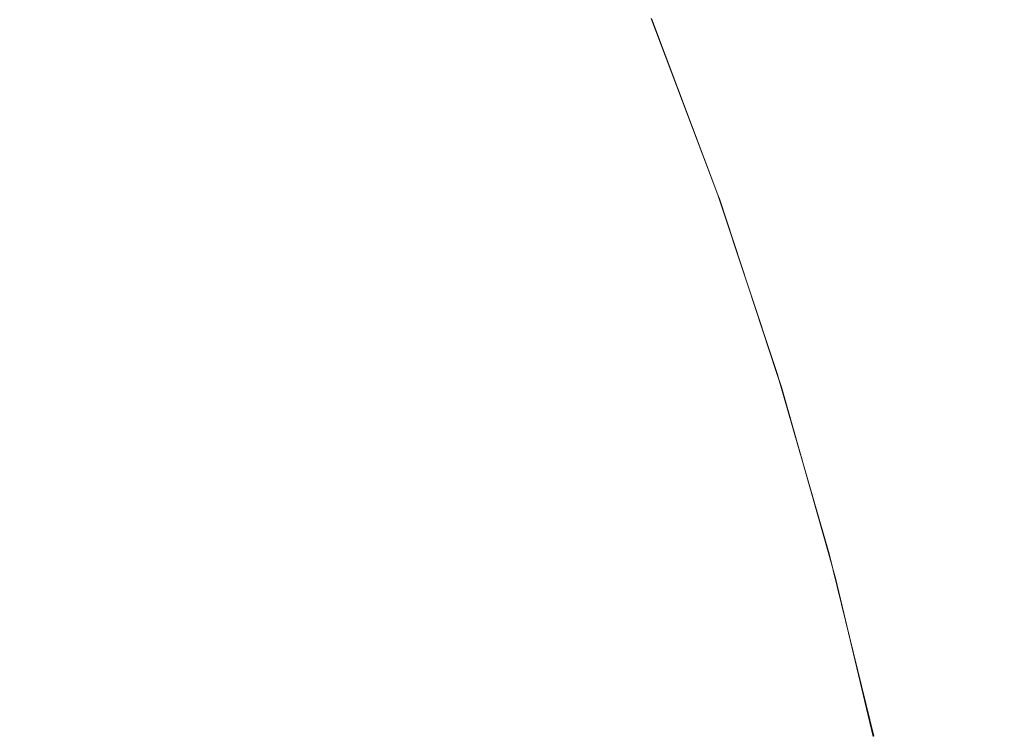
# Model space of a CAD drawing. Header units: centimetres. Extents: x -25.8 to 27.5, y 33.3 to 35.1.
# Tile 182 of 256: x -7.9136 to -7.8926, y 35.062 to 35.0773. Entities that reach past the tile are written whole.
import ezdxf

# ---------------------------------------------------------------- set-up
doc = ezdxf.new("R2010")
doc.units = ezdxf.units.CM
doc.header["$LTSCALE"] = 2.54
doc.layers.add('Lucido design-1', color=7, linetype='Continuous')

# ---------------------------------------------------------------- blocks, each defined once
blk = doc.blocks.new('Gruppo-6-1')
at = {"color": 7, "linetype": 'Continuous', "lineweight": 9}
for points, invisible_edges in [([(-7.911249, 35.08131, 329.845798), (-7.909574, 35.077805, 329.845798), (-7.911154, 35.077091, 329.842072), (-7.912797, 35.080529, 329.842072)], 15), ([(-7.911249, 35.08131, 305.879035), (-7.909574, 35.077805, 305.879035), (-7.911154, 35.077091, 305.875309), (-7.912797, 35.080529, 305.875309)], 15), ([(-7.901924, 35.081263, 305.914999), (-7.900259, 35.077362, 305.914999), (-7.900506, 35.077263, 305.910866), (-7.902166, 35.081153, 305.910866)], 15), ([(-7.902564, 35.080974, 329.873515), (-7.900911, 35.0771, 329.873515), (-7.901474, 35.076874, 329.869425), (-7.903116, 35.080724, 329.869425)], 15), ([(-7.902564, 35.080974, 305.906752), (-7.900911, 35.0771, 305.906752), (-7.901474, 35.076874, 305.902662), (-7.903116, 35.080724, 305.902662)], 15), ([(-7.902166, 35.081153, 329.877629), (-7.900506, 35.077263, 329.877629), (-7.900911, 35.0771, 329.873515), (-7.902564, 35.080974, 329.873515)], 15), ([(-7.902166, 35.081153, 305.910866), (-7.900506, 35.077263, 305.910866), (-7.900911, 35.0771, 305.906752), (-7.902564, 35.080974, 305.906752)], 15), ([(-7.903116, 35.080724, 329.869425), (-7.901474, 35.076874, 329.869425), (-7.902191, 35.076586, 329.865368), (-7.903821, 35.080405, 329.865368)], 15), ([(-7.903116, 35.080724, 305.902662), (-7.901474, 35.076874, 305.902662), (-7.902191, 35.076586, 305.898605), (-7.903821, 35.080405, 305.898605)], 15), ([(-7.912797, 35.080529, 329.842072), (-7.911154, 35.077091, 329.842072), (-7.91287, 35.076315, 329.838425), (-7.914479, 35.079681, 329.838425)], 15), ([(-7.912797, 35.080529, 305.875309), (-7.911154, 35.077091, 305.875309), (-7.91287, 35.076315, 305.871662), (-7.914479, 35.079681, 305.871662)], 15), ([(-7.903821, 35.080405, 329.865368), (-7.902191, 35.076586, 329.865368), (-7.903063, 35.076236, 329.86135), (-7.904677, 35.080018, 329.86135)], 15), ([(-7.903821, 35.080405, 305.898605), (-7.902191, 35.076586, 305.898605), (-7.903063, 35.076236, 305.894587), (-7.904677, 35.080018, 305.894587)], 15), ([(-7.904677, 35.080018, 329.86135), (-7.903063, 35.076236, 329.86135), (-7.904087, 35.075824, 329.857377), (-7.905683, 35.079564, 329.857377)], 15), ([(-7.904677, 35.080018, 305.894587), (-7.903063, 35.076236, 305.894587), (-7.904087, 35.075824, 305.890614), (-7.905683, 35.079564, 305.890614)], 15), ([(-7.914479, 35.079681, 329.838425), (-7.91287, 35.076315, 329.838425), (-7.91472, 35.075479, 329.83486), (-7.916291, 35.078767, 329.83486)], 15), ([(-7.914479, 35.079681, 305.871662), (-7.91287, 35.076315, 305.871662), (-7.91472, 35.075479, 305.868097), (-7.916291, 35.078767, 305.868097)], 15), ([(-7.905683, 35.079564, 329.857377), (-7.904087, 35.075824, 329.857377), (-7.905261, 35.075352, 329.853456), (-7.906836, 35.079043, 329.853456)], 15), ([(-7.905683, 35.079564, 305.890614), (-7.904087, 35.075824, 305.890614), (-7.905261, 35.075352, 305.886693), (-7.906836, 35.079043, 305.886693)], 15), ([(-7.906836, 35.079043, 329.853456), (-7.905261, 35.075352, 329.853456), (-7.906583, 35.074821, 329.849594), (-7.908134, 35.078456, 329.849594)], 15), ([(-7.906836, 35.079043, 305.886693), (-7.905261, 35.075352, 305.886693), (-7.906583, 35.074821, 305.882831), (-7.908134, 35.078456, 305.882831)], 15), ([(-7.908134, 35.078456, 329.849594), (-7.906583, 35.074821, 329.849594), (-7.908049, 35.074232, 329.845798), (-7.909574, 35.077805, 329.845798)], 15), ([(-7.908134, 35.078456, 305.882831), (-7.906583, 35.074821, 305.882831), (-7.908049, 35.074232, 305.879035), (-7.909574, 35.077805, 305.879035)], 15), ([(-7.909574, 35.077805, 329.845798), (-7.908049, 35.074232, 329.845798), (-7.909658, 35.073585, 329.842072), (-7.911154, 35.077091, 329.842072)], 15), ([(-7.909574, 35.077805, 305.879035), (-7.908049, 35.074232, 305.879035), (-7.909658, 35.073585, 305.875309), (-7.911154, 35.077091, 305.875309)], 15), ([(-25.69296, 35.077458, 330.578886), (-25.69296, 35.074309, 330.580076), (27.40704, 35.074309, 330.580076), (27.40704, 35.077458, 330.578886)], 10), ([(-25.69296, 35.077458, 306.612123), (-25.69296, 35.074309, 306.613313), (27.40704, 35.074309, 306.613313), (27.40704, 35.077458, 306.612123)], 10), ([(-7.900506, 35.077263, 329.877629), (-7.899013, 35.073306, 329.877629), (-7.899425, 35.07316, 329.873515), (-7.900911, 35.0771, 329.873515)], 15), ([(-7.900506, 35.077263, 305.910866), (-7.899013, 35.073306, 305.910866), (-7.899425, 35.07316, 305.906752), (-7.900911, 35.0771, 305.906752)], 15), ([(-7.900259, 35.077362, 329.881762), (-7.898762, 35.073394, 329.881762), (-7.899013, 35.073306, 329.877629), (-7.900506, 35.077263, 329.877629)], 15), ([(-7.900259, 35.077362, 305.914999), (-7.898762, 35.073394, 305.914999), (-7.899013, 35.073306, 305.910866), (-7.900506, 35.077263, 305.910866)], 15), ([(-7.898762, 35.073394, 329.881762), (-7.900259, 35.077362, 329.881762), (-7.90013, 35.077288, 329.886121), (-7.898706, 35.073515, 329.886121)], 11), ([(-7.898762, 35.073394, 305.914999), (-7.900259, 35.077362, 305.914999), (-7.90013, 35.077288, 305.919358), (-7.898706, 35.073515, 305.919358)], 11), ([(-7.90013, 35.077288, 329.886121), (-7.900127, 35.077289, 330.086121), (-7.898704, 35.073515, 330.086121), (-7.898706, 35.073515, 329.886121)], 5), ([(-7.90013, 35.077288, 305.919358), (-7.900127, 35.077289, 306.119358), (-7.898704, 35.073515, 306.119358), (-7.898706, 35.073515, 305.919358)], 5), ([(-7.900127, 35.077289, 330.086121), (-7.900031, 35.077289, 330.09067), (-7.898609, 35.073515, 330.090609), (-7.898704, 35.073515, 330.086121)], 7), ([(-7.900127, 35.077289, 306.119358), (-7.900025, 35.077289, 306.124033), (-7.898603, 35.073515, 306.123971), (-7.898704, 35.073515, 306.119358)], 7), ([(-7.900031, 35.077289, 330.09067), (-7.899741, 35.077289, 330.09521), (-7.898323, 35.073515, 330.095089), (-7.898609, 35.073515, 330.090609)], 15), ([(-7.900025, 35.077289, 306.124033), (-7.89972, 35.077289, 306.128699), (-7.898301, 35.073515, 306.128575), (-7.898603, 35.073515, 306.123971)], 15), ([(-7.899741, 35.077289, 330.09521), (-7.899259, 35.077289, 330.099734), (-7.897847, 35.073515, 330.099553), (-7.898323, 35.073515, 330.095089)], 15), ([(-7.89972, 35.077289, 306.128699), (-7.899211, 35.077289, 306.133347), (-7.897799, 35.073515, 306.133161), (-7.898301, 35.073515, 306.128575)], 15), ([(-7.899259, 35.077289, 330.099734), (-7.898586, 35.077289, 330.104233), (-7.897183, 35.073515, 330.103992), (-7.897847, 35.073515, 330.099553)], 15), ([(-7.899211, 35.077289, 306.133347), (-7.898499, 35.077289, 306.137968), (-7.897097, 35.073515, 306.137721), (-7.897799, 35.073515, 306.133161)], 15), ([(-7.898586, 35.077289, 330.104233), (-7.897722, 35.077289, 330.108699), (-7.89633, 35.073515, 330.108399), (-7.897183, 35.073515, 330.103992)], 15), ([(-7.898499, 35.077289, 306.137968), (-7.897587, 35.077289, 306.142554), (-7.896197, 35.073515, 306.142246), (-7.897097, 35.073515, 306.137721)], 15), ([(-7.897722, 35.077289, 330.108699), (-7.896669, 35.077289, 330.113125), (-7.895292, 35.073515, 330.112767), (-7.89633, 35.073515, 330.108399)], 15), ([(-7.897587, 35.077289, 306.142554), (-7.896476, 35.077289, 306.147095), (-7.895101, 35.073515, 306.146727), (-7.896197, 35.073515, 306.142246)], 15), ([(-7.896669, 35.077289, 330.113125), (-7.89543, 35.077289, 330.117503), (-7.894069, 35.073515, 330.117086), (-7.895292, 35.073515, 330.112767)], 15), ([(-7.896476, 35.077289, 306.147095), (-7.895167, 35.077289, 306.151584), (-7.89381, 35.073515, 306.151156), (-7.895101, 35.073515, 306.146727)], 15), ([(-7.89543, 35.077289, 330.117503), (-7.894006, 35.077289, 330.121823), (-7.892663, 35.073515, 330.121349), (-7.894069, 35.073515, 330.117086)], 15), ([(-7.895167, 35.077289, 306.151584), (-7.893664, 35.077289, 306.156012), (-7.892327, 35.073515, 306.155525), (-7.89381, 35.073515, 306.151156)], 15), ([(-7.894006, 35.077289, 330.121823), (-7.892399, 35.077289, 330.12608), (-7.891079, 35.073515, 330.125549), (-7.892663, 35.073515, 330.121349)], 15), ([(-7.893664, 35.077289, 306.156012), (-7.89197, 35.077289, 306.16037), (-7.890655, 35.073515, 306.159825), (-7.892327, 35.073515, 306.155525)], 15), ([(-7.911154, 35.077091, 329.842072), (-7.909658, 35.073585, 329.842072), (-7.911406, 35.072883, 329.838425), (-7.91287, 35.076315, 329.838425)], 15), ([(-7.911154, 35.077091, 305.875309), (-7.909658, 35.073585, 305.875309), (-7.911406, 35.072883, 305.871662), (-7.91287, 35.076315, 305.871662)], 15), ([(-7.900911, 35.0771, 329.873515), (-7.899425, 35.07316, 329.873515), (-7.899996, 35.072958, 329.869425), (-7.901474, 35.076874, 329.869425)], 15), ([(-7.900911, 35.0771, 305.906752), (-7.899425, 35.07316, 305.906752), (-7.899996, 35.072958, 305.902662), (-7.901474, 35.076874, 305.902662)], 15), ([(-7.901474, 35.076874, 329.869425), (-7.899996, 35.072958, 329.869425), (-7.900725, 35.072701, 329.865368), (-7.902191, 35.076586, 329.865368)], 15), ([(-7.901474, 35.076874, 305.902662), (-7.899996, 35.072958, 305.902662), (-7.900725, 35.072701, 305.898605), (-7.902191, 35.076586, 305.898605)], 15), ([(-7.902191, 35.076586, 329.865368), (-7.900725, 35.072701, 329.865368), (-7.901611, 35.072388, 329.86135), (-7.903063, 35.076236, 329.86135)], 15), ([(-7.902191, 35.076586, 305.898605), (-7.900725, 35.072701, 305.898605), (-7.901611, 35.072388, 305.894587), (-7.903063, 35.076236, 305.894587)], 15), ([(-7.91287, 35.076315, 329.838425), (-7.911406, 35.072883, 329.838425), (-7.913289, 35.072126, 329.83486), (-7.91472, 35.075479, 329.83486)], 15), ([(-7.91287, 35.076315, 305.871662), (-7.911406, 35.072883, 305.871662), (-7.913289, 35.072126, 305.868097), (-7.91472, 35.075479, 305.868097)], 15), ([(-7.903063, 35.076236, 329.86135), (-7.901611, 35.072388, 329.86135), (-7.902651, 35.07202, 329.857377), (-7.904087, 35.075824, 329.857377)], 15), ([(-7.903063, 35.076236, 305.894587), (-7.901611, 35.072388, 305.894587), (-7.902651, 35.07202, 305.890614), (-7.904087, 35.075824, 305.890614)], 15), ([(-7.904087, 35.075824, 329.857377), (-7.902651, 35.07202, 329.857377), (-7.903844, 35.071599, 329.853456), (-7.905261, 35.075352, 329.853456)], 15), ([(-7.904087, 35.075824, 305.890614), (-7.902651, 35.07202, 305.890614), (-7.903844, 35.071599, 305.886693), (-7.905261, 35.075352, 305.886693)], 15), ([(-7.91472, 35.075479, 329.83486), (-7.913289, 35.072126, 329.83486), (-7.915305, 35.071316, 329.831386), (-7.916699, 35.074584, 329.831386)], 15), ([(-7.91472, 35.075479, 305.868097), (-7.913289, 35.072126, 305.868097), (-7.915305, 35.071316, 305.864622), (-7.916699, 35.074584, 305.864622)], 15), ([(-7.905261, 35.075352, 329.853456), (-7.903844, 35.071599, 329.853456), (-7.905187, 35.071124, 329.849594), (-7.906583, 35.074821, 329.849594)], 15), ([(-7.905261, 35.075352, 305.886693), (-7.903844, 35.071599, 305.886693), (-7.905187, 35.071124, 305.882831), (-7.906583, 35.074821, 305.882831)], 15), ([(-7.906583, 35.074821, 329.849594), (-7.905187, 35.071124, 329.849594), (-7.906678, 35.070597, 329.845798), (-7.908049, 35.074232, 329.845798)], 15), ([(-7.906583, 35.074821, 305.882831), (-7.905187, 35.071124, 305.882831), (-7.906678, 35.070597, 305.879035), (-7.908049, 35.074232, 305.879035)], 15), ([(27.40704, 35.073462, 330.580397), (27.40704, 35.074309, 330.580076), (-25.69296, 35.074309, 330.580076), (-25.69296, 35.073462, 330.580397)], 10), ([(27.40704, 35.073462, 306.613634), (27.40704, 35.074309, 306.613313), (-25.69296, 35.074309, 306.613313), (-25.69296, 35.073462, 306.613634)], 10), ([(-7.908049, 35.074232, 329.845798), (-7.906678, 35.070597, 329.845798), (-7.908312, 35.07002, 329.842072), (-7.909658, 35.073585, 329.842072)], 15), ([(-7.908049, 35.074232, 305.879035), (-7.906678, 35.070597, 305.879035), (-7.908312, 35.07002, 305.875309), (-7.909658, 35.073585, 305.875309)], 15), ([(-25.69296, 35.073462, 330.580397), (-25.69296, 35.070178, 330.58148), (27.40704, 35.070178, 330.58148), (27.40704, 35.073462, 330.580397)], 10), ([(-25.69296, 35.073462, 306.613634), (-25.69296, 35.070178, 306.614717), (27.40704, 35.070178, 306.614717), (27.40704, 35.073462, 306.613634)], 10), ([(-7.909658, 35.073585, 329.842072), (-7.908312, 35.07002, 329.842072), (-7.910089, 35.069392, 329.838425), (-7.911406, 35.072883, 329.838425)], 15), ([(-7.909658, 35.073585, 305.875309), (-7.908312, 35.07002, 305.875309), (-7.910089, 35.069392, 305.871662), (-7.911406, 35.072883, 305.871662)], 15), ([(-7.898762, 35.073394, 329.881762), (-7.897434, 35.069366, 329.881762), (-7.897689, 35.069288, 329.877629), (-7.899013, 35.073306, 329.877629)], 15), ([(-7.898762, 35.073394, 305.914999), (-7.897434, 35.069366, 305.914999), (-7.897689, 35.069288, 305.910866), (-7.899013, 35.073306, 305.910866)], 15), ([(-7.898706, 35.073515, 329.886121), (-7.898672, 35.073426, 329.886121), (-7.898762, 35.073394, 329.881762)], 10), ([(-7.898706, 35.073515, 305.919358), (-7.898672, 35.073426, 305.919358), (-7.898762, 35.073394, 305.914999)], 10), ([(-7.897434, 35.069366, 329.881762), (-7.898762, 35.073394, 329.881762), (-7.898672, 35.073426, 329.886121), (-7.897441, 35.06969, 329.886121)], 11), ([(-7.897434, 35.069366, 305.914999), (-7.898762, 35.073394, 305.914999), (-7.898672, 35.073426, 305.919358), (-7.897441, 35.06969, 305.919358)], 11), ([(-7.898672, 35.073426, 329.886121), (-7.898706, 35.073515, 329.886121), (-7.898704, 35.073515, 330.086121)], 10), ([(-7.898672, 35.073426, 305.919358), (-7.898706, 35.073515, 305.919358), (-7.898704, 35.073515, 306.119358)], 10), ([(-7.898704, 35.073515, 330.086121), (-7.897435, 35.069692, 330.086121), (-7.897441, 35.06969, 329.886121), (-7.898672, 35.073426, 329.886121)], 10), ([(-7.898704, 35.073515, 330.086121), (-7.898609, 35.073515, 330.090609), (-7.897341, 35.069692, 330.090556), (-7.897435, 35.069692, 330.086121)], 7), ([(-7.898704, 35.073515, 306.119358), (-7.897435, 35.069692, 306.119358), (-7.897441, 35.06969, 305.919358), (-7.898672, 35.073426, 305.919358)], 10), ([(-7.898704, 35.073515, 306.119358), (-7.898603, 35.073515, 306.123971), (-7.897336, 35.069692, 306.123916), (-7.897435, 35.069692, 306.119358)], 7), ([(-7.898609, 35.073515, 330.090609), (-7.898323, 35.073515, 330.095089), (-7.897059, 35.069692, 330.094982), (-7.897341, 35.069692, 330.090556)], 15), ([(-7.898603, 35.073515, 306.123971), (-7.898301, 35.073515, 306.128575), (-7.897037, 35.069692, 306.128464), (-7.897336, 35.069692, 306.123916)], 15), ([(-7.898323, 35.073515, 330.095089), (-7.897847, 35.073515, 330.099553), (-7.896589, 35.069692, 330.099392), (-7.897059, 35.069692, 330.094982)], 15), ([(-7.898301, 35.073515, 306.128575), (-7.897799, 35.073515, 306.133161), (-7.896541, 35.069692, 306.132995), (-7.897037, 35.069692, 306.128464)], 15), ([(-7.897847, 35.073515, 330.099553), (-7.897183, 35.073515, 330.103992), (-7.895932, 35.069692, 330.103778), (-7.896589, 35.069692, 330.099392)], 15), ([(-7.897799, 35.073515, 306.133161), (-7.897097, 35.073515, 306.137721), (-7.895848, 35.069692, 306.1375), (-7.896541, 35.069692, 306.132995)], 15), ([(-7.897183, 35.073515, 330.103992), (-7.89633, 35.073515, 330.108399), (-7.89509, 35.069692, 330.108132), (-7.895932, 35.069692, 330.103778)], 15), ([(-7.897097, 35.073515, 306.137721), (-7.896197, 35.073515, 306.142246), (-7.894959, 35.069692, 306.141971), (-7.895848, 35.069692, 306.1375)], 15), ([(-7.89633, 35.073515, 330.108399), (-7.895292, 35.073515, 330.112767), (-7.894064, 35.069692, 330.112447), (-7.89509, 35.069692, 330.108132)], 15), ([(-7.896197, 35.073515, 306.142246), (-7.895101, 35.073515, 306.146727), (-7.893875, 35.069692, 306.146399), (-7.894959, 35.069692, 306.141971)], 15), ([(-7.895292, 35.073515, 330.112767), (-7.894069, 35.073515, 330.117086), (-7.892856, 35.069692, 330.116714), (-7.894064, 35.069692, 330.112447)], 15), ([(-7.895101, 35.073515, 306.146727), (-7.89381, 35.073515, 306.151156), (-7.8926, 35.069692, 306.150775), (-7.893875, 35.069692, 306.146399)], 15), ([(-7.894069, 35.073515, 330.117086), (-7.892663, 35.073515, 330.121349), (-7.891467, 35.069692, 330.120926), (-7.892856, 35.069692, 330.116714)], 15), ([(-7.89381, 35.073515, 306.151156), (-7.892327, 35.073515, 306.155525), (-7.891134, 35.069692, 306.155091), (-7.8926, 35.069692, 306.150775)], 15), ([(-7.892663, 35.073515, 330.121349), (-7.891079, 35.073515, 330.125549), (-7.889901, 35.069692, 330.125076), (-7.891467, 35.069692, 330.120926)], 15), ([(-7.899013, 35.073306, 329.877629), (-7.897689, 35.069288, 329.877629), (-7.898106, 35.069161, 329.873515), (-7.899425, 35.07316, 329.873515)], 15), ([(-7.899013, 35.073306, 305.910866), (-7.897689, 35.069288, 305.910866), (-7.898106, 35.069161, 305.906752), (-7.899425, 35.07316, 305.906752)], 15), ([(-7.899996, 35.072958, 329.869425), (-7.898685, 35.068983, 329.869425), (-7.899425, 35.068757, 329.865368), (-7.900725, 35.072701, 329.865368)], 15), ([(-7.899996, 35.072958, 305.902662), (-7.898685, 35.068983, 305.902662), (-7.899425, 35.068757, 305.898605), (-7.900725, 35.072701, 305.898605)], 15), ([(-7.899425, 35.07316, 329.873515), (-7.898106, 35.069161, 329.873515), (-7.898685, 35.068983, 329.869425), (-7.899996, 35.072958, 329.869425)], 15), ([(-7.899425, 35.07316, 305.906752), (-7.898106, 35.069161, 305.906752), (-7.898685, 35.068983, 305.902662), (-7.899996, 35.072958, 305.902662)], 15), ([(-7.911406, 35.072883, 329.838425), (-7.910089, 35.069392, 329.838425), (-7.912003, 35.068716, 329.83486), (-7.913289, 35.072126, 329.83486)], 15), ([(-7.911406, 35.072883, 305.871662), (-7.910089, 35.069392, 305.871662), (-7.912003, 35.068716, 305.868097), (-7.913289, 35.072126, 305.868097)], 15), ([(-7.900725, 35.072701, 329.865368), (-7.899425, 35.068757, 329.865368), (-7.900323, 35.068482, 329.86135), (-7.901611, 35.072388, 329.86135)], 15), ([(-7.900725, 35.072701, 305.898605), (-7.899425, 35.068757, 305.898605), (-7.900323, 35.068482, 305.894587), (-7.901611, 35.072388, 305.894587)], 15), ([(-7.901611, 35.072388, 329.86135), (-7.900323, 35.068482, 329.86135), (-7.901379, 35.068158, 329.857377), (-7.902651, 35.07202, 329.857377)], 15), ([(-7.901611, 35.072388, 305.894587), (-7.900323, 35.068482, 305.894587), (-7.901379, 35.068158, 305.890614), (-7.902651, 35.07202, 305.890614)], 15), ([(-7.913289, 35.072126, 329.83486), (-7.912003, 35.068716, 329.83486), (-7.914051, 35.067992, 329.831386), (-7.915305, 35.071316, 329.831386)], 15), ([(-7.913289, 35.072126, 305.868097), (-7.912003, 35.068716, 305.868097), (-7.914051, 35.067992, 305.864622), (-7.915305, 35.071316, 305.864622)], 15), ([(-7.902651, 35.07202, 329.857377), (-7.901379, 35.068158, 329.857377), (-7.902588, 35.067788, 329.853456), (-7.903844, 35.071599, 329.853456)], 15), ([(-7.902651, 35.07202, 305.890614), (-7.901379, 35.068158, 305.890614), (-7.902588, 35.067788, 305.886693), (-7.903844, 35.071599, 305.886693)], 15), ([(-7.903844, 35.071599, 329.853456), (-7.902588, 35.067788, 329.853456), (-7.90395, 35.067371, 329.849594), (-7.905187, 35.071124, 329.849594)], 15), ([(-7.903844, 35.071599, 305.886693), (-7.902588, 35.067788, 305.886693), (-7.90395, 35.067371, 305.882831), (-7.905187, 35.071124, 305.882831)], 15), ([(-7.905187, 35.071124, 329.849594), (-7.90395, 35.067371, 329.849594), (-7.905462, 35.066908, 329.845798), (-7.906678, 35.070597, 329.845798)], 15), ([(-7.905187, 35.071124, 305.882831), (-7.90395, 35.067371, 305.882831), (-7.905462, 35.066908, 305.879035), (-7.906678, 35.070597, 305.879035)], 15), ([(-7.906678, 35.070597, 329.845798), (-7.905462, 35.066908, 329.845798), (-7.907119, 35.0664, 329.842072), (-7.908312, 35.07002, 329.842072)], 15), ([(-7.906678, 35.070597, 305.879035), (-7.905462, 35.066908, 305.879035), (-7.907119, 35.0664, 305.875309), (-7.908312, 35.07002, 305.875309)], 15), ([(27.40704, 35.069399, 330.581737), (27.40704, 35.070178, 330.58148), (-25.69296, 35.070178, 330.58148), (-25.69296, 35.069399, 330.581737)], 10), ([(27.40704, 35.069399, 306.614974), (27.40704, 35.070178, 306.614717), (-25.69296, 35.070178, 306.614717), (-25.69296, 35.069399, 306.614974)], 10), ([(-7.908312, 35.07002, 329.842072), (-7.907119, 35.0664, 329.842072), (-7.908921, 35.065849, 329.838425), (-7.910089, 35.069392, 329.838425)], 15), ([(-7.908312, 35.07002, 305.875309), (-7.907119, 35.0664, 305.875309), (-7.908921, 35.065849, 305.871662), (-7.910089, 35.069392, 305.871662)], 15), ([(-7.897343, 35.069394, 329.886121), (-7.897441, 35.06969, 329.886121), (-7.897435, 35.069692, 330.086121)], 10), ([(-7.897343, 35.069394, 305.919358), (-7.897441, 35.06969, 305.919358), (-7.897435, 35.069692, 306.119358)], 10), ([(-7.897441, 35.06969, 329.886121), (-7.897343, 35.069394, 329.886121), (-7.897434, 35.069366, 329.881762)], 10), ([(-7.897441, 35.06969, 305.919358), (-7.897343, 35.069394, 305.919358), (-7.897434, 35.069366, 305.914999)], 10), ([(-7.897435, 35.069692, 330.086121), (-7.896322, 35.065825, 330.086121), (-7.896332, 35.065823, 329.886121), (-7.897343, 35.069394, 329.886121)], 10), ([(-7.897435, 35.069692, 330.086121), (-7.897341, 35.069692, 330.090556), (-7.896229, 35.065825, 330.090508), (-7.896322, 35.065825, 330.086121)], 7), ([(-7.897435, 35.069692, 306.119358), (-7.896322, 35.065825, 306.119358), (-7.896332, 35.065823, 305.919358), (-7.897343, 35.069394, 305.919358)], 10), ([(-7.897435, 35.069692, 306.119358), (-7.897336, 35.069692, 306.123916), (-7.896224, 35.065825, 306.123867), (-7.896322, 35.065825, 306.119358)], 7), ([(-7.897341, 35.069692, 330.090556), (-7.897059, 35.069692, 330.094982), (-7.89595, 35.065825, 330.094887), (-7.896229, 35.065825, 330.090508)], 15), ([(-7.897336, 35.069692, 306.123916), (-7.897037, 35.069692, 306.128464), (-7.895929, 35.065825, 306.128367), (-7.896224, 35.065825, 306.123867)], 15), ([(-7.897059, 35.069692, 330.094982), (-7.896589, 35.069692, 330.099392), (-7.895485, 35.065825, 330.09925), (-7.89595, 35.065825, 330.094887)], 15), ([(-7.897037, 35.069692, 306.128464), (-7.896541, 35.069692, 306.132995), (-7.895438, 35.065825, 306.13285), (-7.895929, 35.065825, 306.128367)], 15), ([(-7.896589, 35.069692, 330.099392), (-7.895932, 35.069692, 330.103778), (-7.894836, 35.065825, 330.10359), (-7.895485, 35.065825, 330.09925)], 15), ([(-7.896541, 35.069692, 306.132995), (-7.895848, 35.069692, 306.1375), (-7.894752, 35.065825, 306.137307), (-7.895438, 35.065825, 306.13285)], 15), ([(-7.895932, 35.069692, 330.103778), (-7.89509, 35.069692, 330.108132), (-7.894002, 35.065825, 330.107898), (-7.894836, 35.065825, 330.10359)], 15), ([(-7.895848, 35.069692, 306.1375), (-7.894959, 35.069692, 306.141971), (-7.893872, 35.065825, 306.14173), (-7.894752, 35.065825, 306.137307)], 15), ([(-7.89509, 35.069692, 330.108132), (-7.894064, 35.069692, 330.112447), (-7.892987, 35.065825, 330.112167), (-7.894002, 35.065825, 330.107898)], 15), ([(-7.894959, 35.069692, 306.141971), (-7.893875, 35.069692, 306.146399), (-7.8928, 35.065825, 306.146111), (-7.893872, 35.065825, 306.14173)], 15), ([(-7.894064, 35.069692, 330.112447), (-7.892856, 35.069692, 330.116714), (-7.891792, 35.065825, 330.116388), (-7.892987, 35.065825, 330.112167)], 15), ([(-7.893875, 35.069692, 306.146399), (-7.8926, 35.069692, 306.150775), (-7.891538, 35.065825, 306.15044), (-7.8928, 35.065825, 306.146111)], 15), ([(-7.892856, 35.069692, 330.116714), (-7.891467, 35.069692, 330.120926), (-7.890418, 35.065825, 330.120556), (-7.891792, 35.065825, 330.116388)], 15), ([(-7.8926, 35.069692, 306.150775), (-7.891134, 35.069692, 306.155091), (-7.890089, 35.065825, 306.15471), (-7.891538, 35.065825, 306.15044)], 15), ([(-25.69296, 35.069399, 330.581737), (-25.69296, 35.06599, 330.582701), (27.40704, 35.06599, 330.582701), (27.40704, 35.069399, 330.581737)], 10), ([(-25.69296, 35.069399, 306.614974), (-25.69296, 35.06599, 306.615938), (27.40704, 35.06599, 306.615938), (27.40704, 35.069399, 306.614974)], 10), ([(-7.910089, 35.069392, 329.838425), (-7.908921, 35.065849, 329.838425), (-7.910861, 35.065254, 329.83486), (-7.912003, 35.068716, 329.83486)], 15), ([(-7.910089, 35.069392, 305.871662), (-7.908921, 35.065849, 305.871662), (-7.910861, 35.065254, 305.868097), (-7.912003, 35.068716, 305.868097)], 15), ([(-7.896279, 35.065286, 329.881762), (-7.897434, 35.069366, 329.881762), (-7.897343, 35.069394, 329.886121), (-7.896332, 35.065823, 329.886121)], 11), ([(-7.896279, 35.065286, 305.914999), (-7.897434, 35.069366, 305.914999), (-7.897343, 35.069394, 305.919358), (-7.896332, 35.065823, 305.919358)], 11), ([(-7.897689, 35.069288, 329.877629), (-7.896536, 35.065219, 329.877629), (-7.896959, 35.065109, 329.873515), (-7.898106, 35.069161, 329.873515)], 15), ([(-7.897689, 35.069288, 305.910866), (-7.896536, 35.065219, 305.910866), (-7.896959, 35.065109, 305.906752), (-7.898106, 35.069161, 305.906752)], 15), ([(-7.897434, 35.069366, 329.881762), (-7.896279, 35.065286, 329.881762), (-7.896536, 35.065219, 329.877629), (-7.897689, 35.069288, 329.877629)], 15), ([(-7.897434, 35.069366, 305.914999), (-7.896279, 35.065286, 305.914999), (-7.896536, 35.065219, 305.910866), (-7.897689, 35.069288, 305.910866)], 15), ([(-7.898685, 35.068983, 329.869425), (-7.897545, 35.064956, 329.869425), (-7.898294, 35.064761, 329.865368), (-7.899425, 35.068757, 329.865368)], 15), ([(-7.898685, 35.068983, 305.902662), (-7.897545, 35.064956, 305.902662), (-7.898294, 35.064761, 305.898605), (-7.899425, 35.068757, 305.898605)], 15), ([(-7.898106, 35.069161, 329.873515), (-7.896959, 35.065109, 329.873515), (-7.897545, 35.064956, 329.869425), (-7.898685, 35.068983, 329.869425)], 15), ([(-7.898106, 35.069161, 305.906752), (-7.896959, 35.065109, 305.906752), (-7.897545, 35.064956, 305.902662), (-7.898685, 35.068983, 305.902662)], 15), ([(-7.899425, 35.068757, 329.865368), (-7.898294, 35.064761, 329.865368), (-7.899203, 35.064524, 329.86135), (-7.900323, 35.068482, 329.86135)], 15), ([(-7.899425, 35.068757, 305.898605), (-7.898294, 35.064761, 305.898605), (-7.899203, 35.064524, 305.894587), (-7.900323, 35.068482, 305.894587)], 15), ([(-7.912003, 35.068716, 329.83486), (-7.910861, 35.065254, 329.83486), (-7.912939, 35.064618, 329.831386), (-7.914051, 35.067992, 329.831386)], 15), ([(-7.912003, 35.068716, 305.868097), (-7.910861, 35.065254, 305.868097), (-7.912939, 35.064618, 305.864622), (-7.914051, 35.067992, 305.864622)], 15), ([(-7.900323, 35.068482, 329.86135), (-7.899203, 35.064524, 329.86135), (-7.900271, 35.064246, 329.857377), (-7.901379, 35.068158, 329.857377)], 15), ([(-7.900323, 35.068482, 305.894587), (-7.899203, 35.064524, 305.894587), (-7.900271, 35.064246, 305.890614), (-7.901379, 35.068158, 305.890614)], 15), ([(-7.901379, 35.068158, 329.857377), (-7.900271, 35.064246, 329.857377), (-7.901495, 35.063928, 329.853456), (-7.902588, 35.067788, 329.853456)], 15), ([(-7.901379, 35.068158, 305.890614), (-7.900271, 35.064246, 305.890614), (-7.901495, 35.063928, 305.886693), (-7.902588, 35.067788, 305.886693)], 15), ([(-7.914051, 35.067992, 329.831386), (-7.912939, 35.064618, 329.831386), (-7.915148, 35.063942, 329.828006), (-7.91623, 35.067223, 329.828006)], 15), ([(-7.914051, 35.067992, 305.864622), (-7.912939, 35.064618, 305.864622), (-7.915148, 35.063942, 305.861242), (-7.91623, 35.067223, 305.861242)], 15), ([(-7.902588, 35.067788, 329.853456), (-7.901495, 35.063928, 329.853456), (-7.902874, 35.063569, 329.849594), (-7.90395, 35.067371, 329.849594)], 15), ([(-7.902588, 35.067788, 305.886693), (-7.901495, 35.063928, 305.886693), (-7.902874, 35.063569, 305.882831), (-7.90395, 35.067371, 305.882831)], 15), ([(-7.90395, 35.067371, 329.849594), (-7.902874, 35.063569, 329.849594), (-7.904403, 35.06317, 329.845798), (-7.905462, 35.066908, 329.845798)], 15), ([(-7.90395, 35.067371, 305.882831), (-7.902874, 35.063569, 305.882831), (-7.904403, 35.06317, 305.879035), (-7.905462, 35.066908, 305.879035)], 15), ([(-7.905462, 35.066908, 329.845798), (-7.904403, 35.06317, 329.845798), (-7.906081, 35.062734, 329.842072), (-7.907119, 35.0664, 329.842072)], 15), ([(-7.905462, 35.066908, 305.879035), (-7.904403, 35.06317, 305.879035), (-7.906081, 35.062734, 305.875309), (-7.907119, 35.0664, 305.875309)], 15), ([(-7.907119, 35.0664, 329.842072), (-7.906081, 35.062734, 329.842072), (-7.907904, 35.062259, 329.838425), (-7.908921, 35.065849, 329.838425)], 15), ([(-7.907119, 35.0664, 305.875309), (-7.906081, 35.062734, 305.875309), (-7.907904, 35.062259, 305.871662), (-7.908921, 35.065849, 305.871662)], 15), ([(27.40704, 35.065276, 330.582904), (27.40704, 35.06599, 330.582701), (-25.69296, 35.06599, 330.582701), (-25.69296, 35.065276, 330.582904)], 10), ([(27.40704, 35.065276, 306.61614), (27.40704, 35.06599, 306.615938), (-25.69296, 35.06599, 306.615938), (-25.69296, 35.065276, 306.61614)], 10), ([(-7.908921, 35.065849, 329.838425), (-7.907904, 35.062259, 329.838425), (-7.909868, 35.061747, 329.83486), (-7.910861, 35.065254, 329.83486)], 15), ([(-7.908921, 35.065849, 305.871662), (-7.907904, 35.062259, 305.871662), (-7.909868, 35.061747, 305.868097), (-7.910861, 35.065254, 305.868097)], 15), ([(-7.896187, 35.06531, 329.886121), (-7.896332, 35.065823, 329.886121), (-7.896322, 35.065825, 330.086121)], 10), ([(-7.896187, 35.06531, 305.919358), (-7.896332, 35.065823, 305.919358), (-7.896322, 35.065825, 306.119358)], 10), ([(-7.896332, 35.065823, 329.886121), (-7.896187, 35.06531, 329.886121), (-7.896279, 35.065286, 329.881762)], 10), ([(-7.896332, 35.065823, 305.919358), (-7.896187, 35.06531, 305.919358), (-7.896279, 35.065286, 305.914999)], 10), ([(-7.896187, 35.06531, 329.886121), (-7.896322, 35.065825, 330.086121), (-7.895367, 35.061922, 330.086121)], 9), ([(-7.896322, 35.065825, 330.086121), (-7.896229, 35.065825, 330.090508), (-7.895275, 35.061922, 330.090468), (-7.895367, 35.061922, 330.086121)], 7), ([(-7.896187, 35.06531, 305.919358), (-7.896322, 35.065825, 306.119358), (-7.895367, 35.061922, 306.119358)], 9), ([(-7.896322, 35.065825, 306.119358), (-7.896224, 35.065825, 306.123867), (-7.89527, 35.061922, 306.123825), (-7.895367, 35.061922, 306.119358)], 7), ([(-7.896229, 35.065825, 330.090508), (-7.89595, 35.065825, 330.094887), (-7.894998, 35.061922, 330.094806), (-7.895275, 35.061922, 330.090468)], 15), ([(-7.896224, 35.065825, 306.123867), (-7.895929, 35.065825, 306.128367), (-7.894978, 35.061922, 306.128284), (-7.89527, 35.061922, 306.123825)], 15), ([(-7.89595, 35.065825, 330.094887), (-7.895485, 35.065825, 330.09925), (-7.894538, 35.061922, 330.099129), (-7.894998, 35.061922, 330.094806)], 15), ([(-7.895929, 35.065825, 306.128367), (-7.895438, 35.065825, 306.13285), (-7.894491, 35.061922, 306.132725), (-7.894978, 35.061922, 306.128284)], 15), ([(-7.895485, 35.065825, 330.09925), (-7.894836, 35.065825, 330.10359), (-7.893894, 35.061922, 330.103428), (-7.894538, 35.061922, 330.099129)], 15), ([(-7.895438, 35.065825, 306.13285), (-7.894752, 35.065825, 306.137307), (-7.893812, 35.061922, 306.137141), (-7.894491, 35.061922, 306.132725)], 15), ([(-7.894836, 35.065825, 330.10359), (-7.894002, 35.065825, 330.107898), (-7.893069, 35.061922, 330.107697), (-7.893894, 35.061922, 330.103428)], 15), ([(-7.894752, 35.065825, 306.137307), (-7.893872, 35.065825, 306.14173), (-7.89294, 35.061922, 306.141523), (-7.893812, 35.061922, 306.137141)], 15), ([(-7.894002, 35.065825, 330.107898), (-7.892987, 35.065825, 330.112167), (-7.892063, 35.061922, 330.111926), (-7.893069, 35.061922, 330.107697)], 15), ([(-7.893872, 35.065825, 306.14173), (-7.8928, 35.065825, 306.146111), (-7.891878, 35.061922, 306.145863), (-7.89294, 35.061922, 306.141523)], 15), ([(-7.892987, 35.065825, 330.112167), (-7.891792, 35.065825, 330.116388), (-7.890879, 35.061922, 330.116109), (-7.892063, 35.061922, 330.111926)], 15), ([(-7.8928, 35.065825, 306.146111), (-7.891538, 35.065825, 306.15044), (-7.890628, 35.061922, 306.150153), (-7.891878, 35.061922, 306.145863)], 15), ([(-25.69296, 35.065276, 330.582904), (-25.69296, 35.061753, 330.583739), (27.40704, 35.061753, 330.583739), (27.40704, 35.065276, 330.582904)], 10), ([(-25.69296, 35.065276, 306.61614), (-25.69296, 35.061753, 306.616976), (27.40704, 35.061753, 306.616976), (27.40704, 35.065276, 306.61614)], 10), ([(-7.910861, 35.065254, 329.83486), (-7.909868, 35.061747, 329.83486), (-7.911971, 35.0612, 329.831386), (-7.912939, 35.064618, 329.831386)], 15), ([(-7.910861, 35.065254, 305.868097), (-7.909868, 35.061747, 305.868097), (-7.911971, 35.0612, 305.864622), (-7.912939, 35.064618, 305.864622)], 15), ([(-7.896536, 35.065219, 329.877629), (-7.895558, 35.061104, 329.877629), (-7.895984, 35.061012, 329.873515), (-7.896959, 35.065109, 329.873515)], 15), ([(-7.896536, 35.065219, 305.910866), (-7.895558, 35.061104, 305.910866), (-7.895984, 35.061012, 305.906752), (-7.896959, 35.065109, 305.906752)], 15), ([(-7.896279, 35.065286, 329.881762), (-7.895297, 35.06116, 329.881762), (-7.895558, 35.061104, 329.877629), (-7.896536, 35.065219, 329.877629)], 15), ([(-7.896279, 35.065286, 305.914999), (-7.895297, 35.06116, 305.914999), (-7.895558, 35.061104, 305.910866), (-7.896536, 35.065219, 305.910866)], 15), ([(-7.895297, 35.06116, 329.881762), (-7.896279, 35.065286, 329.881762), (-7.896187, 35.06531, 329.886121), (-7.89538, 35.061919, 329.886121)], 11), ([(-7.895297, 35.06116, 305.914999), (-7.896279, 35.065286, 305.914999), (-7.896187, 35.06531, 305.919358), (-7.89538, 35.061919, 305.919358)], 11), ([(-7.895367, 35.061922, 330.086121), (-7.89538, 35.061919, 329.886121), (-7.896187, 35.06531, 329.886121)], 9), ([(-7.895367, 35.061922, 306.119358), (-7.89538, 35.061919, 305.919358), (-7.896187, 35.06531, 305.919358)], 9), ([(-7.897545, 35.064956, 329.869425), (-7.896577, 35.060884, 329.869425), (-7.897333, 35.060721, 329.865368), (-7.898294, 35.064761, 329.865368)], 15), ([(-7.897545, 35.064956, 305.902662), (-7.896577, 35.060884, 305.902662), (-7.897333, 35.060721, 305.898605), (-7.898294, 35.064761, 305.898605)], 15), ([(-7.896959, 35.065109, 329.873515), (-7.895984, 35.061012, 329.873515), (-7.896577, 35.060884, 329.869425), (-7.897545, 35.064956, 329.869425)], 15), ([(-7.896959, 35.065109, 305.906752), (-7.895984, 35.061012, 305.906752), (-7.896577, 35.060884, 305.902662), (-7.897545, 35.064956, 305.902662)], 15), ([(-7.898294, 35.064761, 329.865368), (-7.897333, 35.060721, 329.865368), (-7.898251, 35.060523, 329.86135), (-7.899203, 35.064524, 329.86135)], 15), ([(-7.898294, 35.064761, 305.898605), (-7.897333, 35.060721, 305.898605), (-7.898251, 35.060523, 305.894587), (-7.899203, 35.064524, 305.894587)], 15), ([(-7.912939, 35.064618, 329.831386), (-7.911971, 35.0612, 329.831386), (-7.914207, 35.060618, 329.828006), (-7.915148, 35.063942, 329.828006)], 15), ([(-7.912939, 35.064618, 305.864622), (-7.911971, 35.0612, 305.864622), (-7.914207, 35.060618, 305.861242), (-7.915148, 35.063942, 305.861242)], 15), ([(-7.899203, 35.064524, 329.86135), (-7.898251, 35.060523, 329.86135), (-7.89933, 35.060291, 329.857377), (-7.900271, 35.064246, 329.857377)], 15), ([(-7.899203, 35.064524, 305.894587), (-7.898251, 35.060523, 305.894587), (-7.89933, 35.060291, 305.890614), (-7.900271, 35.064246, 305.890614)], 15), ([(-7.900271, 35.064246, 329.857377), (-7.89933, 35.060291, 329.857377), (-7.900567, 35.060024, 329.853456), (-7.901495, 35.063928, 329.853456)], 15), ([(-7.900271, 35.064246, 305.890614), (-7.89933, 35.060291, 305.890614), (-7.900567, 35.060024, 305.886693), (-7.901495, 35.063928, 305.886693)], 15), ([(-7.901495, 35.063928, 329.853456), (-7.900567, 35.060024, 329.853456), (-7.901959, 35.059724, 329.849594), (-7.902874, 35.063569, 329.849594)], 15), ([(-7.901495, 35.063928, 305.886693), (-7.900567, 35.060024, 305.886693), (-7.901959, 35.059724, 305.882831), (-7.902874, 35.063569, 305.882831)], 15), ([(-7.902874, 35.063569, 329.849594), (-7.901959, 35.059724, 329.849594), (-7.903504, 35.059391, 329.845798), (-7.904403, 35.06317, 329.845798)], 15), ([(-7.902874, 35.063569, 305.882831), (-7.901959, 35.059724, 305.882831), (-7.903504, 35.059391, 305.879035), (-7.904403, 35.06317, 305.879035)], 15), ([(-7.904403, 35.06317, 329.845798), (-7.903504, 35.059391, 329.845798), (-7.905199, 35.059026, 329.842072), (-7.906081, 35.062734, 329.842072)], 15), ([(-7.904403, 35.06317, 305.879035), (-7.903504, 35.059391, 305.879035), (-7.905199, 35.059026, 305.875309), (-7.906081, 35.062734, 305.875309)], 15), ([(-7.906081, 35.062734, 329.842072), (-7.905199, 35.059026, 329.842072), (-7.907041, 35.058629, 329.838425), (-7.907904, 35.062259, 329.838425)], 15), ([(-7.906081, 35.062734, 305.875309), (-7.905199, 35.059026, 305.875309), (-7.907041, 35.058629, 305.871662), (-7.907904, 35.062259, 305.871662)], 15), ([(-7.907904, 35.062259, 329.838425), (-7.907041, 35.058629, 329.838425), (-7.909025, 35.058201, 329.83486), (-7.909868, 35.061747, 329.83486)], 15), ([(-7.907904, 35.062259, 305.871662), (-7.907041, 35.058629, 305.871662), (-7.909025, 35.058201, 305.868097), (-7.909868, 35.061747, 305.868097)], 15)]:
    blk.add_3dface(points, dxfattribs=dict(at, invisible_edges=invisible_edges))

msp = doc.modelspace()

# ---------------------------------------------------------------- block references
at = {"layer": 'Lucido design-1', "color": 7}
msp.add_blockref('Gruppo-6-1', (0, 0), dxfattribs=at)

doc.saveas('drawing.dxf')
